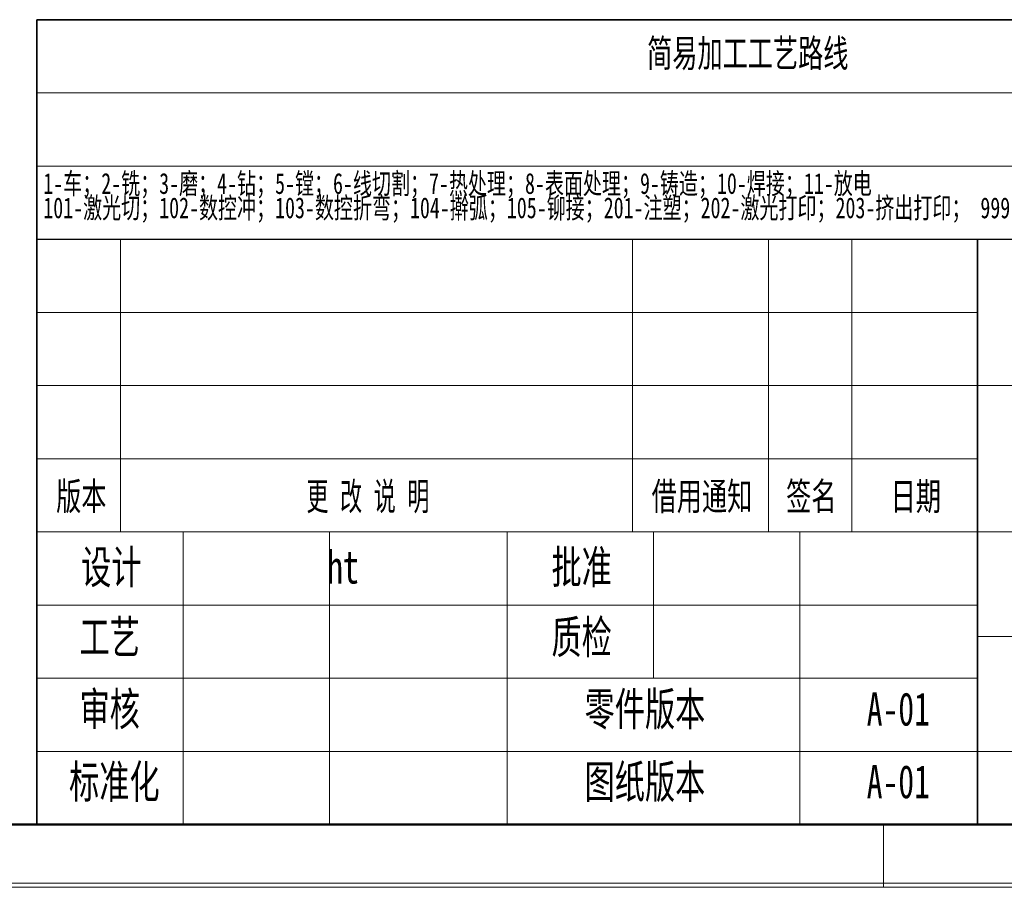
# Model space of a CAD drawing. Header units: millimetres. Extents: x 0 to 840, y 0 to 594.
# Tile 8 of 15: x 465 to 653, y 0 to 166. Entities that reach past the tile are written whole.
import ezdxf

# ---------------------------------------------------------------- set-up
doc = ezdxf.new("R2010")
doc.units = ezdxf.units.MM
doc.layers.get('0').update_dxf_attribs({"lineweight": 18})
doc.layers.add('细线层', color=7, linetype='Continuous', lineweight=25)
doc.styles.add('SLDTEXTSTYLE0', font='txt', dxfattribs={"width": 0.7})
doc.styles.add('SLDTEXTSTYLE1', font='txt', dxfattribs={"width": 0.614286})
doc.styles.add('SLDTEXTSTYLE2', font='txt', dxfattribs={"width": 0.7})

# ---------------------------------------------------------------- blocks, each defined once
blk = doc.blocks.new('SW_NOTE_1')
at = {"color": 0, "linetype": 'Continuous', "lineweight": 0, "char_height": 2, "attachment_point": 1, "style": 'SLDTEXTSTYLE0'}
for s, insert, width in [('1-车；2-铣；3-磨；4-钻；5-镗；6-线切割；7-热处理；8-表面处理；9-铸造；10-焊接；11-放电', (0, 2.578), 171.50391), ('101-激光切；102-数控冲；103-数控折弯；104-擀弧；105-铆接；201-注塑；202-激光打印；203-挤出打印； 999-其余中文描述', (0, 0.25), 225.64246)]:
    blk.add_mtext(s, dxfattribs=dict(at, insert=insert, width=width))

msp = doc.modelspace()

# ---------------------------------------------------------------- linework, layer by layer
at = {"color": 7, "linetype": 'Continuous', "lineweight": 35}
for p, q in [((467.9924, 123.5823), (467.9924, 165.5823)), ((467.9924, 165.5823), (827.9924, 165.5823)), ((467.9924, 123.5823), (467.9924, 11.5823)), ((647.9924, 123.5823), (647.9924, 11.5823)), ((827.9924, 11.5823), (467.9924, 11.5823))]:
    msp.add_line(p, q, dxfattribs=at)
at = {"color": 7, "linetype": 'Continuous', "lineweight": 18}
for p, q in [((467.9924, 151.5823), (827.9924, 151.5823)), ((735.9924, 137.5823), (467.9924, 137.5823)), ((483.9924, 67.5823), (483.9924, 123.5823)), ((581.9924, 67.5823), (581.9924, 123.5823)), ((607.9924, 67.5823), (607.9924, 123.5823)), ((623.9924, 67.5823), (623.9924, 123.5823)), ((647.9924, 109.5823), (467.9924, 109.5823)), ((647.9924, 95.5823), (467.9924, 95.5823)), ((647.9924, 95.5823), (735.9924, 95.5823)), ((647.9924, 81.5823), (467.9924, 81.5823)), ((735.9924, 67.5823), (467.9924, 67.5823)), ((495.9924, 11.5823), (495.9924, 67.5823)), ((523.9924, 11.5823), (523.9924, 67.5823)), ((557.9924, 11.5823), (557.9924, 67.5823)), ((585.9924, 39.5823), (585.9924, 67.5823)), ((613.9924, 11.5823), (613.9924, 67.5823)), ((647.9924, 53.5823), (467.9924, 53.5823)), ((735.9924, 47.5823), (647.9924, 47.5823)), ((647.9924, 39.5823), (467.9924, 39.5823)), ((647.9924, 25.5823), (467.9924, 25.5823)), ((629.9924, 11.5823), (629.9924, -0.4177)), ((-0.0005, 0.3966), (839.9865, 0.3966)), ((419.9924, -0.4177), (839.9924, -0.4177))]:
    msp.add_line(p, q, dxfattribs=at)
at = {"color": 7, "linetype": 'Continuous', "lineweight": 25}
msp.add_line((467.9924, 123.5823), (827.9924, 123.5823), dxfattribs=at)
at = {"color": 7, "linetype": 'Continuous', "lineweight": 50}
for p in [(47.9924, 11.5823), (467.9924, 11.5823)]:
    msp.add_line(p, (827.9924, 11.5823), dxfattribs=at)
at = {"layer": '细线层', "color": 7, "lineweight": 18}
msp.add_line((647.9924, 25.5823), (827.9924, 25.5823), dxfattribs=at)

# ---------------------------------------------------------------- block references
at = {"color": 7, "linetype": 'Continuous', "lineweight": 0, "xscale": 2, "yscale": 2, "zscale": 2}
msp.add_blockref('SW_NOTE_1', (469.2272, 131.0935), dxfattribs=at)

# ---------------------------------------------------------------- texts
at = {"color": 7, "linetype": 'Continuous', "lineweight": 0, "attachment_point": 2}
for s, insert, char_height, width, style in [('简易加工工艺路线', (604.0504, 161.8124), 5.29167, 83.395484, 'SLDTEXTSTYLE0'), ('版本', (476.5032, 77.0371), 5.29167, 20.238408, 'SLDTEXTSTYLE0'), ('更 改 说 明', (531.3545, 77.0371), 5.29167, 49.648756, 'SLDTEXTSTYLE1'), ('借用通知', (595.2828, 77.0371), 5.29167, 41.139013, 'SLDTEXTSTYLE0'), ('签名', (616.2128, 77.0371), 5.29167, 19.410661, 'SLDTEXTSTYLE0'), ('日期', (636.2129, 77.0371), 5.29167, 18.251816, 'SLDTEXTSTYLE0'), ('设计', (482.2569, 64.0396), 6.35, 24.18676, 'SLDTEXTSTYLE0'), ('ht', (526.57, 64.0396), 6.35, 11.422905, 'SLDTEXTSTYLE2'), ('批准', (572.257, 64.0396), 6.35, 24.385419, 'SLDTEXTSTYLE0'), ('工艺', (481.9375, 50.644), 6.35, 23.988101, 'SLDTEXTSTYLE0'), ('质检', (572.257, 50.644), 6.35, 24.335754, 'SLDTEXTSTYLE0'), ('审核', (481.9375, 36.8723), 6.35, 23.541117, 'SLDTEXTSTYLE0'), ('零件版本', (584.3714, 36.8723), 6.35, 49.714469, 'SLDTEXTSTYLE0'), ('A-01', (632.858, 36.8723), 6.35, 24.037765, 'SLDTEXTSTYLE2'), ('标准化', (482.8258, 22.9708), 6.35, 37.049944, 'SLDTEXTSTYLE0'), ('图纸版本', (584.3714, 22.9708), 6.35, 48.522514, 'SLDTEXTSTYLE0'), ('A-01', (632.858, 22.9708), 6.35, 24.037765, 'SLDTEXTSTYLE2')]:
    msp.add_mtext(s, dxfattribs=dict(at, insert=insert, char_height=char_height, width=width, style=style))

doc.saveas('drawing.dxf')
